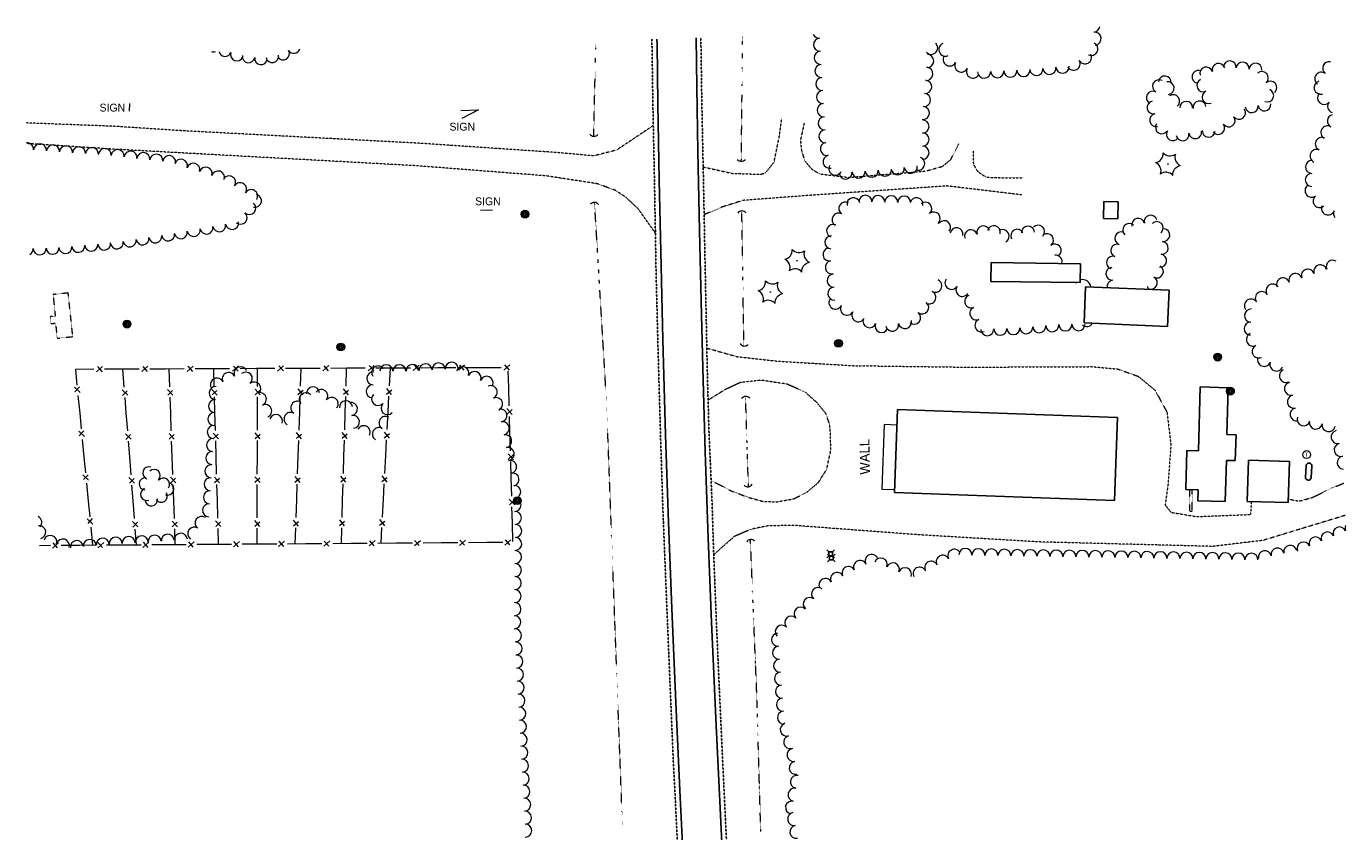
# Model space of a CAD drawing. Extents: x 386588 to 390135, y 96998 to 113606.
# Tile 92 of 92: x 387749 to 388557, y 113113 to 113606. Entities that reach past the tile are written whole.
import ezdxf
from ezdxf.enums import TextEntityAlignment as Align

# ---------------------------------------------------------------- set-up
doc = ezdxf.new("R2010")
doc.units = 0
doc.header["$MEASUREMENT"] = 0
for name, pattern in [('Wisdot3', [0.1875, 0.125, -0.0625]), ('Wisdot5', [0.1, 0.05, -0.05]), ('Wisdot6', [0.375, 0.125, -0.0625, 0.03125, -0.0625, 0.03125, -0.0625])]:
    doc.linetypes.add(name, pattern=pattern)
for name, color, linetype, lineweight in [('E_BLD', 241, 'Continuous', 25), ('E_DRN', 40, 'Continuous', 15), ('E_DWY', 2, 'Wisdot3', 15), ('E_LAND_Vegetation', 3, 'Continuous', 15), ('E_MISCPROP', 30, 'Continuous', 15), ('E_MISCPROP_Railing', 30, 'Continuous', 15), ('E_MISCPROP_Solid', 241, 'Continuous', 15), ('E_PATH_Sidewalk', 2, 'Wisdot5', 15), ('E_RDWY', 21, 'Continuous', 25), ('E_RDWY_Gravel', 21, 'Wisdot3', 25), ('E_SGN', 21, 'Continuous', 15), ('E_UTL_AG_Bold', 30, 'Continuous', 25), ('E_WAL', 40, 'Continuous', 25), ('E_WTR', 4, 'Wisdot6', 15)]:
    doc.layers.add(name, color=color, linetype=linetype, lineweight=lineweight)
doc.styles.add('Style-dot_font5', font='dot_font5.shx')

# ---------------------------------------------------------------- blocks, each defined once
blk = doc.blocks.new('CULV')
at = {"layer": 'E_DRN'}
blk.add_arc((0, 6.1), 6.15, 216.8699, 323.1301, dxfattribs=at)
blk = doc.blocks.new('PED')
at = {"layer": 'E_UTL_AG_Bold'}
for p, q in [((-2.5, 2.5), (-5.3, 5.3)), ((2.5, 2.5), (5.3, 5.3)), ((-2.5, -2.5), (-5.3, -5.3)), ((2.5, -2.5), (5.3, -5.3))]:
    blk.add_line(p, q, dxfattribs=at)
at = {"layer": 'E_UTL_AG_Bold', "flags": 128}
blk.add_lwpolyline([(-2.5, -2.5), (2.5, -2.5), (2.5, 2.5), (-2.5, 2.5)], close=True, dxfattribs=at)
blk = doc.blocks.new('CTRE')
at = {"layer": 'E_LAND_Vegetation'}
blk.add_circle((0, 0), 0.223, dxfattribs=at)
for centre, start, end in [((-12, 9), 280.2067, 5.9716), ((-13.8, -5.9), 340.2113, 65.9762), ((1.8, 14.9), 220.2113, 305.9762), ((13.8, 5.9), 160.2113, 245.9762), ((-1.8, -14.9), 40.2113, 125.9762)]:
    blk.add_arc(centre, 7.87, start, end, dxfattribs=at)
at = {"layer": 'E_LAND_Vegetation', "extrusion": (0, 0, -1)}
blk.add_arc((-12, -9), 7.87, 354.0728, 79.7489, dxfattribs=at)
blk = doc.blocks.new('POLE')
at = {"layer": 'E_MISCPROP'}
for radius in [4.46, 3.35, 2.23, 1.12]:
    blk.add_circle((0, 0), radius, dxfattribs=at)
blk = doc.blocks.new('SIGN')
at = {"layer": 'E_SGN', "lineweight": 13, "style": 'Style-dot_font5'}
blk.add_text('SIGN', height=12, dxfattribs=at).set_placement((0, 0), align=Align.MIDDLE_CENTER)
blk = doc.blocks.new('TANK')
at = {"layer": 'E_MISCPROP_Solid'}
blk.add_circle((0, 0), 10.9, dxfattribs=at)
at = {"layer": 'E_MISCPROP_Solid', "style": 'Style-dot_font5', "width": 1.111111}
blk.add_text('T', height=10.8, dxfattribs=at).set_placement((0, 0), align=Align.MIDDLE_CENTER)

msp = doc.modelspace()

# ---------------------------------------------------------------- linework, layer by layer
at = {"layer": 'E_BLD'}
for p, q in [((388408.79, 113488.04), (388409, 113498.44)), ((388409, 113498.44), (388417.81, 113498.26)), ((388417.81, 113498.26), (388417.6, 113487.87)), ((388417.6, 113487.87), (388408.79, 113488.04)), ((388340.08, 113461.07), (388339.93, 113449.53)), ((388394.74, 113460.36), (388340.08, 113461.07)), ((388394.59, 113448.81), (388394.74, 113460.36)), ((388339.93, 113449.53), (388394.59, 113448.81)), ((388397, 113424.09), (388397.93, 113446.28)), ((388397.93, 113446.28), (388449.02, 113444.12)), ((388449.02, 113444.12), (388448.08, 113421.93)), ((388448.08, 113421.93), (388397, 113424.09)), ((388468.15, 113384.88), (388467.02, 113345.67)), ((388485.27, 113384.39), (388468.15, 113384.88)), ((388484.45, 113355.74), (388485.27, 113384.39)), ((388280.75, 113320.31), (388282.61, 113371.14)), ((388282.61, 113371.14), (388417.46, 113366.19)), ((388417.46, 113366.19), (388415.6, 113315.36)), ((388490.07, 113355.58), (388484.45, 113355.74)), ((388489.61, 113339.76), (388490.07, 113355.58)), ((388460.01, 113345.87), (388459.33, 113322.07)), ((388467.02, 113345.67), (388460.01, 113345.87)), ((388483.51, 113314.74), (388484.23, 113339.91)), ((388484.23, 113339.91), (388489.61, 113339.76)), ((388497.76, 113339.97), (388496.99, 113314.84)), ((388522.82, 113339.21), (388497.76, 113339.97)), ((388522.05, 113314.07), (388522.82, 113339.21)), ((388532.57, 113329.54), (388533.02, 113336.62)), ((388536.07, 113329.41), (388536.52, 113336.42)), ((388415.6, 113315.36), (388280.75, 113320.31)), ((388459.33, 113322.07), (388466.95, 113321.85)), ((388466.95, 113321.85), (388466.76, 113315.22)), ((388466.76, 113315.22), (388483.51, 113314.74)), ((388496.99, 113314.84), (388522.05, 113314.07))]:
    msp.add_line(p, q, dxfattribs=at)
for centre, start, end in [((388534.77, 113336.51), 357.11707, 179.5775), ((388534.32, 113329.54), 179.93616, 355.95349)]:
    msp.add_arc(centre, 1.75, start, end, dxfattribs=at)
at = {"layer": 'E_DWY', "flags": 128}
for points in [[(388163.61, 113519.59), (388181.39, 113515.67), (388198.52, 113515.07), (388201.69, 113515.93), (388207.05, 113522.59), (388210.29, 113538.33), (388211.72, 113549.3)], [(388133.06, 113544.93), (388110.57, 113529.92), (388096.58, 113526.39), (388073.92, 113528.42), (387989.97, 113534.09), (387844.85, 113541.73), (387802.94, 113544.46), (387748.97, 113546.55)], [(388225.55, 113546.38), (388223.19, 113536.14), (388223.8, 113529.85), (388225.76, 113523.42), (388230.19, 113518.25), (388234.92, 113515.33), (388252.48, 113513.2), (388299.75, 113517.02), (388310.34, 113520.01), (388315.4, 113524.21), (388320.14, 113533.72)], [(388134.34, 113479.11), (388123.87, 113493.89), (388116.09, 113501.18), (388109.85, 113505.23), (388098.72, 113509.31), (388067.33, 113514.14), (387988.02, 113520.31), (387903.48, 113524.95), (387801.67, 113530.5), (387749.09, 113533.92)], [(388328.95, 113529.49), (388329.14, 113521.18), (388331.85, 113516.79), (388336.72, 113513.43), (388342.85, 113513.04), (388359.84, 113512.98)], [(388358.83, 113502.48), (388313.08, 113507.97), (388228.85, 113502.19), (388188.08, 113499.1), (388175.34, 113495.09), (388164.19, 113490.34)], [(388165.85, 113408.69), (388184.25, 113403.47), (388209.07, 113400.68), (388255.65, 113397.91), (388324.86, 113396.99), (388401.66, 113397.31), (388417.62, 113395.86), (388430.11, 113391.42), (388440.41, 113382.96), (388447.8, 113369.32), (388450.16, 113349.26), (388448.42, 113325.4), (388446.67, 113312.52), (388450.27, 113308.08), (388465.86, 113305.5), (388499.09, 113306.78), (388499.66, 113314.76)], [(388168.46, 113327.68), (388181.04, 113321.12), (388191.49, 113317.22), (388200.42, 113314.77), (388208.65, 113314.51), (388218.97, 113316.37), (388226.83, 113320.19), (388234.22, 113326.42), (388239.27, 113334.39), (388241.77, 113346.09), (388241.66, 113354.97), (388241.12, 113361.82), (388238.69, 113368.77), (388233.17, 113375.42), (388226.12, 113381.75), (388214.94, 113386.61), (388199.25, 113388.97), (388186.46, 113387.62), (388176.64, 113383.01), (388166.62, 113376.78)], [(388522.12, 113316.41), (388525.98, 113315.34), (388529.43, 113315.11), (388537.17, 113317.36), (388548.59, 113322.96), (388556.11, 113325.94)], [(388556.94, 113306.23), (388506.62, 113290.93), (388475.77, 113287.24), (388369.47, 113289.97), (388293.59, 113294.47), (388220.31, 113300.02), (388203.45, 113299.87), (388193.03, 113297.78), (388182.76, 113293.36), (388177.39, 113288.7), (388170.07, 113282.15)]]:
    msp.add_lwpolyline(points, dxfattribs=at)
at = {"layer": 'E_LAND_Vegetation'}
for centre, radius, start, end in [((388402.7, 113606.19), 4.02, 275.24476, 352.38078), ((388234.69, 113602.47), 4.02, 206.70479, 273.38933), ((388235.16, 113594.45), 4.02, 93.40465, 273.38933), ((388403.43, 113598.19), 4.02, 275.24476, 95.22944), ((387863.53, 113593.89), 3.85, 253.93929, 289.3182), ((387870.72, 113591.13), 3.85, 192.32103, 339.06178), ((387877.91, 113588.38), 3.85, 159.0771, 339.06178), ((387906.3, 113588.97), 3.85, 211.73888, 31.72356), ((387912.85, 113593.02), 3.85, 211.73888, 340.2689), ((388235.64, 113586.43), 4.02, 93.40465, 273.38933), ((388303.3, 113592.56), 4.02, 223.41953, 43.40421), ((388312.03, 113591.43), 4.02, 113.65264, 293.63732), ((388401.44, 113591.85), 4.02, 243.8179, 63.80258), ((387885.1, 113587.24), 3.85, 171.11978, 351.10446), ((387892.7, 113586.05), 3.85, 171.11978, 351.10446), ((387899.58, 113587.37), 3.85, 190.90959, 10.89427), ((388236.12, 113578.41), 4.02, 93.40465, 273.38933), ((388300.83, 113584.53), 4.02, 268.06718, 88.05186), ((388314.65, 113585.43), 4.02, 152.59696, 332.58164), ((388321.78, 113581.73), 4.02, 152.59696, 332.58164), ((388383.77, 113580.97), 4.02, 184.90279, 4.88746), ((388390.5, 113582.83), 4.02, 208.94767, 28.93235), ((388397.53, 113586.72), 4.02, 208.94767, 28.93235), ((388479.39, 113579.1), 3.94, 16.55469, 196.53937), ((388486.25, 113580.55), 3.94, 355.03114, 175.01581), ((388494.11, 113579.87), 3.94, 355.03114, 175.01581), ((388501.96, 113579.18), 3.94, 355.03114, 175.01581), ((388547.17, 113580.06), 4.03, 78.3001, 233.36563), ((388236.59, 113570.39), 4.02, 93.40465, 273.38933), ((388300.33, 113576.63), 4.02, 264.90698, 84.89166), ((388328.92, 113578.03), 4.02, 152.59696, 332.58164), ((388335.75, 113577.94), 4.02, 182.33111, 2.31579), ((388343.78, 113578.27), 4.02, 182.33111, 2.31579), ((388351.81, 113578.6), 4.02, 182.33111, 2.31579), ((388359.84, 113578.92), 4.02, 182.33111, 2.31579), ((388367.75, 113579.59), 4.02, 184.90279, 4.88746), ((388375.76, 113580.28), 4.02, 184.90279, 4.88746), ((388442.84, 113569), 3.94, 61.36551, 241.35019), ((388446.43, 113571.33), 3.94, 353.78294, 173.76762), ((388467, 113574.8), 3.94, 79.02304, 259.00772), ((388469.99, 113569.51), 3.94, 113.99041, 293.97509), ((388471.83, 113576.86), 3.94, 16.55469, 196.53937), ((388505.91, 113574.12), 3.94, 311.63303, 131.61771), ((388542.36, 113573.59), 4.03, 53.38096, 233.36563), ((388237.07, 113562.36), 4.02, 93.40465, 273.38933), ((388299.62, 113568.63), 4.02, 264.90698, 84.89166), ((388439.06, 113562.08), 3.94, 61.36551, 241.35019), ((388448.23, 113567.87), 3.94, 278.07829, 98.06297), ((388473.19, 113562.31), 3.94, 113.99041, 293.97509), ((388509.19, 113563.31), 3.94, 247.81778, 67.80246), ((388511.15, 113568.22), 3.94, 311.63303, 131.61771), ((388541.91, 113568.16), 4.03, 104.87408, 284.85876), ((388237.54, 113554.34), 4.02, 93.40465, 273.38933), ((388298.19, 113552.62), 4.02, 264.90698, 84.89166), ((388298.9, 113560.62), 4.02, 264.90698, 84.89166), ((388439.54, 113555.96), 3.94, 101.68985, 281.67452), ((388451.63, 113559.93), 3.94, 305.56446, 125.54914), ((388459.53, 113555.82), 3.94, 359.90336, 179.88804), ((388467.73, 113556.06), 3.94, 9.46998, 189.45466), ((388499.64, 113556.81), 3.94, 187.21303, 7.19771), ((388507.46, 113557.8), 3.94, 187.21303, 7.19771), ((388544.03, 113561.91), 4.03, 140.02807, 320.01275), ((388550.2, 113556.74), 4.03, 140.02807, 250.74071), ((388238.02, 113546.32), 4.02, 93.40465, 273.38933), ((388441.14, 113548.24), 3.94, 101.68985, 281.67452), ((388485.57, 113548.07), 3.94, 215.87996, 35.86464), ((388491.96, 113552.69), 3.94, 215.87996, 35.86464), ((388550.1, 113547.7), 4.03, 107.16193, 240.06668), ((388238.5, 113538.3), 4.02, 93.40465, 273.38933), ((388297.95, 113544.4), 4.02, 270.09369, 90.07837), ((388444.68, 113543.84), 3.94, 147.72165, 327.70633), ((388451.35, 113539.62), 3.94, 147.72165, 327.70633), ((388465.11, 113540.85), 3.94, 189.60525, 9.58993), ((388473.35, 113541.71), 3.94, 177.44512, 357.4298), ((388479.18, 113543.45), 3.94, 215.87996, 35.86464), ((388546.08, 113540.72), 4.03, 60.082, 240.06668), ((387749.43, 113530.32), 3.98, 355.86474, 95.04537), ((387757.36, 113529.75), 3.98, 355.86474, 175.84942), ((387765.29, 113529.17), 3.98, 355.86474, 175.84942), ((387773.23, 113528.6), 3.98, 355.86474, 175.84942), ((388239.36, 113530.66), 4.02, 102.30534, 282.29002), ((388297.96, 113536.37), 4.02, 270.09369, 90.07837), ((388297.98, 113528.33), 4.02, 270.09369, 90.07837), ((388457.34, 113539.54), 3.94, 189.60525, 9.58993), ((388542.66, 113533.7), 4.03, 66.43983, 246.42451), ((387781.16, 113528.02), 3.98, 355.86474, 175.84942), ((387789.09, 113527.45), 3.98, 355.86474, 175.84942), ((387797.02, 113526.87), 3.98, 355.86474, 175.84942), ((387804.86, 113526.23), 3.98, 353.42102, 173.40569), ((387812.76, 113525.32), 3.98, 353.42102, 173.40569), ((387820.66, 113524.41), 3.98, 353.42102, 173.40569), ((387828.57, 113523.5), 3.98, 353.42102, 173.40569), ((387836.47, 113522.59), 3.98, 353.42102, 173.40569), ((387843.68, 113520.35), 3.98, 342.42077, 162.40545), ((388241.08, 113522.81), 4.02, 102.30534, 282.29002), ((388295.33, 113521.62), 4.02, 248.09582, 68.0805), ((388539.44, 113526.31), 4.03, 66.43983, 246.42451), ((387851.26, 113517.95), 3.98, 342.42077, 162.40545), ((387858.84, 113515.54), 3.98, 342.42077, 162.40545), ((387866.42, 113513.14), 3.98, 342.42077, 162.40545), ((388244.62, 113518.61), 4.02, 152.59972, 332.5844), ((388250.86, 113516.22), 4.02, 184.02911, 4.01378), ((388258.88, 113516.79), 4.02, 184.02911, 4.01378), ((388266.9, 113517.35), 4.02, 184.02911, 4.01378), ((388274.91, 113517.91), 4.02, 184.02911, 4.01378), ((388282.8, 113518.79), 4.02, 186.67078, 6.65545), ((388290.78, 113519.73), 4.02, 186.67078, 6.65545), ((388536.65, 113519.67), 4.03, 88.79792, 268.7826), ((387873.16, 113510.12), 3.98, 328.24969, 148.23437), ((387879.92, 113505.94), 3.98, 328.24969, 148.23437), ((388536.35, 113505.07), 4.03, 128.0205, 308.00517), ((388536.48, 113511.62), 4.03, 88.79792, 268.7826), ((387886.68, 113501.75), 3.98, 328.24969, 148.23437), ((387889.08, 113498.89), 3.98, 256.59375, 76.57843), ((388255.65, 113496.82), 3.97, 11.68962, 191.6743), ((388262.97, 113498.32), 3.97, 358.87541, 178.86009), ((388270.9, 113498.16), 3.97, 358.87541, 178.86009), ((388278.83, 113498), 3.97, 358.79655, 178.78123), ((388286.76, 113497.83), 3.97, 358.79655, 178.78123), ((388294.24, 113496.82), 3.97, 348.87876, 168.86344), ((388541.31, 113498.72), 4.03, 128.0205, 308.00517), ((387885.48, 113494.42), 3.98, 228.55852, 48.54319), ((388250.65, 113494.19), 3.97, 58.99684, 238.98152), ((388299.73, 113494.03), 3.97, 310.86604, 130.85072), ((388304.92, 113488.03), 3.97, 310.86604, 130.85072), ((388546.4, 113494.28), 4.03, 156.99322, 336.9779), ((388553.81, 113491.13), 4.03, 156.99322, 219.38381), ((387867.11, 113483.86), 3.98, 190.32665, 10.31133), ((387874.94, 113485.29), 3.98, 190.32665, 10.31133), ((387880.21, 113488.46), 3.98, 228.55852, 48.54319), ((388243.22, 113480.45), 3.97, 65.16682, 245.1515), ((388246.56, 113487.39), 3.97, 58.99684, 238.98152), ((388311.27, 113482.71), 3.97, 320.62936, 140.61403), ((388368.82, 113480), 3.97, 317.34048, 137.32516), ((388424.6, 113480.99), 3.93, 46.968, 226.95267), ((388430.12, 113484.21), 3.93, 14.29779, 194.28246), ((388437.74, 113486.15), 3.93, 14.29779, 194.28246), ((388441.47, 113482.18), 3.93, 313.24421, 133.22889), ((387820.13, 113475.83), 3.98, 188.85024, 8.83492), ((387827.99, 113477.05), 3.98, 188.85024, 8.83492), ((387835.85, 113478.27), 3.98, 188.85024, 8.83492), ((387843.64, 113479.59), 3.98, 190.32665, 10.31133), ((387851.46, 113481.01), 3.98, 190.32665, 10.31133), ((387859.29, 113482.44), 3.98, 190.32665, 10.31133), ((388242.05, 113473.51), 3.97, 86.77222, 266.7569), ((388318.87, 113478.39), 3.97, 349.5274, 169.51207), ((388327.64, 113477.19), 3.97, 16.85677, 196.84145), ((388335.24, 113479.49), 3.97, 16.85677, 196.84145), ((388341.71, 113479.69), 3.97, 344.70334, 164.68802), ((388347.07, 113477.32), 3.97, 298.76419, 118.74887), ((388356.04, 113477.47), 3.97, 28.42816, 208.41284), ((388362.6, 113479.43), 3.97, 3.55722, 183.5419), ((388374.24, 113474.75), 3.97, 306.86892, 126.85359), ((388419.82, 113475.87), 3.93, 70.63045, 250.61513), ((388445.51, 113477.84), 3.93, 263.20084, 83.18552), ((387749.12, 113469.43), 3.98, 298.57697, 2.5652), ((387757.07, 113469.78), 3.98, 182.58053, 2.5652), ((387765.01, 113470.14), 3.98, 182.58053, 2.5652), ((387772.86, 113470.57), 3.98, 185.07764, 5.06232), ((387780.78, 113471.28), 3.98, 185.07764, 5.06232), ((387788.71, 113471.98), 3.98, 185.07764, 5.06232), ((387796.63, 113472.68), 3.98, 185.07764, 5.06232), ((387804.41, 113473.38), 3.98, 188.85024, 8.83492), ((387812.27, 113474.61), 3.98, 188.85024, 8.83492), ((388240.97, 113466.01), 4, 100.31372, 280.29839), ((388378.99, 113468.41), 3.97, 306.86892, 126.85359), ((388417.21, 113468.45), 3.93, 70.63045, 250.61513), ((388444.58, 113470.02), 3.93, 263.20084, 83.18552), ((388242.41, 113458.14), 4, 100.31372, 280.29839), ((388379.6, 113461.55), 3.97, 344.71225, 96.78811), ((388414.6, 113461.03), 3.93, 70.63045, 250.61513), ((388443.65, 113462.21), 3.93, 263.20084, 83.18552), ((388541.71, 113455.63), 4.03, 19.39364, 199.37831), ((388549.34, 113458.49), 4.03, 58.21254, 201.97217), ((388243.51, 113449.99), 4, 93.55766, 273.54234), ((388414.31, 113454.19), 3.93, 95.04618, 275.03086), ((388437.89, 113448.64), 3.93, 241.55469, 61.53937), ((388441.64, 113455.55), 3.93, 241.55469, 61.53937), ((388518.91, 113447.61), 4.03, 19.39364, 199.37831), ((388526.51, 113450.28), 4.03, 19.39364, 199.37831), ((388534.11, 113452.95), 4.03, 19.39364, 199.37831), ((388244.01, 113442.01), 4, 93.55766, 273.54234), ((388305.82, 113446.83), 4, 242.77474, 62.75942), ((388315.74, 113448.65), 4, 147.08612, 327.0708), ((388322.45, 113444.3), 4, 147.08612, 327.0708), ((388396.04, 113445.47), 5.14, 139.02846, 146.42745), ((388396.04, 113445.47), 5.14, 7.52577, 106.06167), ((388415, 113446.35), 3.93, 95.04618, 189.20243), ((388432.66, 113443.91), 3.93, 10.83214, 40.17528), ((388512.51, 113443.81), 4.03, 34.61924, 214.60392), ((388244.65, 113436.55), 4, 151.9551, 331.93978), ((388297.81, 113433.56), 4, 231.28537, 51.27005), ((388302.16, 113439.72), 4, 242.77474, 62.75942), ((388327.87, 113437.27), 4, 112.97234, 292.95702), ((388499.25, 113434.65), 4.03, 34.61924, 214.60392), ((388505.88, 113439.23), 4.03, 34.61924, 214.60392), ((388251.7, 113432.79), 4, 151.9551, 331.93978), ((388258.71, 113428.82), 4, 150.3815, 330.36618), ((388292.81, 113427.32), 4, 231.28537, 51.27005), ((388330.99, 113429.91), 4, 112.97234, 292.95702), ((388499.28, 113428.62), 4.03, 88.30566, 268.29034), ((388265.51, 113425.18), 4, 158.00098, 337.98566), ((388272.92, 113422.18), 4, 158.00098, 337.98566), ((388279.43, 113422.97), 4, 192.15599, 12.14066), ((388287.25, 113424.66), 4, 192.15599, 12.14066), ((388334.11, 113422.54), 4, 112.97234, 292.95702), ((388337.62, 113420.26), 4, 182.39031, 2.37499), ((388345.61, 113420.59), 4, 182.39031, 2.37499), ((388353.6, 113420.92), 4, 182.39031, 2.37499), ((388361.51, 113421.48), 4, 184.46211, 4.44678), ((388369.48, 113422.1), 4, 184.46211, 4.44678), ((388377.45, 113422.72), 4, 184.46211, 4.44678), ((388385.56, 113423.21), 4, 180.79077, 0.77545), ((388393.56, 113423.32), 4, 180.79077, 0.77545), ((388398.65, 113425.87), 4, 227.48154, 330.05261), ((388499.04, 113420.57), 4.03, 88.30566, 268.29034), ((388500.45, 113413.89), 4.03, 115.74999, 295.73467), ((388503.95, 113406.64), 4.03, 115.74999, 295.73467), ((387880.18, 113393.15), 3.99, 25.24176, 205.22644), ((387964.51, 113393.77), 3.99, 33.84716, 213.83184), ((387969.53, 113394.47), 3.99, 359.9479, 179.93258), ((387977.51, 113394.46), 3.99, 359.9479, 179.93258), ((387985.61, 113394.7), 3.99, 3.11578, 183.10046), ((387993.58, 113395.14), 3.99, 3.11578, 183.10046), ((388001.56, 113395.57), 3.99, 3.11578, 183.10046), ((388009.53, 113396), 3.99, 3.11578, 183.10046), ((388016.1, 113393.27), 3.99, 338.60537, 158.59005), ((388507.26, 113401.49), 4.03, 159.28771, 339.27239), ((388514.79, 113398.64), 4.03, 159.28771, 339.27239), ((388520.67, 113391.67), 4.03, 116.00349, 295.98817), ((387865.73, 113386.34), 3.99, 25.24176, 205.22644), ((387872.95, 113389.74), 3.99, 25.24176, 205.22644), ((387883.41, 113389.99), 3.99, 310.59128, 130.57596), ((387888.6, 113383.93), 3.99, 310.59128, 130.57596), ((387961.59, 113390.13), 3.99, 86.62389, 266.60857), ((388023.54, 113390.35), 3.99, 338.60537, 158.59005), ((388030.97, 113387.44), 3.99, 338.60537, 158.59005), ((388523.78, 113383.75), 4.03, 102.4418, 282.42648), ((387864.98, 113381.19), 3.99, 87.1746, 267.15928), ((387892, 113377.43), 3.99, 294.19701, 114.18169), ((387920.08, 113377.37), 3.99, 42.21888, 222.20356), ((387924.61, 113380.9), 3.99, 3.99549, 183.98017), ((387929.65, 113379.38), 3.99, 323.03379, 143.01847), ((387961.12, 113382.16), 3.99, 86.62389, 266.60857), ((387964.5, 113377.54), 3.99, 135.72616, 315.71083), ((388033.49, 113381.68), 3.99, 293.90267, 113.88734), ((388525.51, 113375.88), 4.03, 102.4418, 282.42648), ((387864.58, 113373.21), 3.99, 87.1746, 267.15928), ((387895.27, 113370.14), 3.99, 294.19701, 114.18169), ((387914.92, 113372.17), 3.99, 58.99846, 238.98314), ((387936.03, 113374.57), 3.99, 323.03379, 143.01847), ((387944.72, 113372.44), 3.99, 3.56374, 183.54842), ((387947.85, 113371.44), 3.99, 278.40391, 98.38859), ((387970.22, 113371.96), 3.99, 135.72616, 315.71083), ((388036.73, 113374.38), 3.99, 293.90267, 113.88734), ((388039.36, 113367.39), 3.99, 280.81861, 100.80329), ((388527.24, 113368.02), 4.03, 102.4418, 282.42648), ((387864.19, 113365.23), 3.99, 87.1746, 267.15928), ((387901.86, 113364.02), 3.99, 341.2546, 161.23928), ((387910.8, 113365.33), 3.99, 58.99846, 238.98314), ((387949.01, 113363.54), 3.99, 278.40391, 98.38859), ((387969.01, 113362.87), 3.99, 59.17938, 239.16406), ((388040.86, 113359.55), 3.99, 280.81861, 100.80329), ((388531.47, 113365.14), 4.03, 161.03846, 341.02314), ((388538.93, 113363.08), 4.03, 169.08736, 349.07204), ((387863.8, 113357.26), 3.99, 87.1746, 267.15928), ((387955.62, 113357.17), 3.99, 331.55469, 151.53937), ((387964.92, 113356.01), 3.99, 59.17938, 239.16406), ((388042.36, 113351.7), 3.99, 280.81861, 100.80329), ((388546.84, 113361.55), 4.03, 169.08736, 349.07204), ((388552.35, 113354.2), 4.03, 103.66553, 283.65021), ((387863.33, 113349.26), 3.99, 86.50221, 266.48689), ((388043.85, 113343.85), 3.99, 280.81861, 100.80329), ((388554.25, 113346.37), 4.03, 103.66553, 283.65021), ((387862.84, 113341.29), 3.99, 86.50221, 266.48689), ((388045.35, 113336.01), 3.99, 280.81861, 100.80329), ((388556.15, 113338.54), 4.03, 103.66553, 264.18884), ((387824.01, 113332.22), 3.75, 71.44962, 251.4343), ((387827.24, 113330.57), 3.75, 314.90884, 134.89352), ((387862.35, 113333.31), 3.99, 86.50221, 266.48689), ((388046.85, 113328.16), 3.99, 280.81861, 100.80329), ((387821.84, 113325.52), 3.75, 84.58199, 264.56666), ((387822.69, 113319.16), 3.75, 110.66716, 290.65183), ((387832.96, 113325.3), 3.75, 323.52735, 143.51203), ((387835.59, 113322.39), 3.75, 247.98777, 67.97245), ((387861.86, 113325.34), 3.99, 86.50221, 266.48689), ((388047.87, 113320.61), 3.99, 271.37464, 91.35932), ((387825.49, 113315.75), 3.75, 188.3245, 8.30918), ((387831.6, 113317.93), 3.75, 213.10289, 33.08757), ((387861.37, 113317.37), 3.99, 86.50221, 266.48689), ((388048.07, 113312.63), 3.99, 271.37464, 91.35932), ((387860.88, 113309.4), 3.99, 86.50221, 266.48689), ((388048.26, 113304.64), 3.99, 271.37464, 91.35932), ((387754.41, 113301.99), 3.99, 315.48241, 62.45857), ((387756.86, 113295.95), 3.99, 282.53428, 95.30664), ((387851.82, 113295.06), 3.99, 55.44176, 235.42644), ((387856.35, 113301.64), 3.99, 55.44176, 235.42644), ((388048.45, 113296.66), 3.99, 271.37464, 91.35932), ((388553.47, 113295.21), 3.98, 22.79605, 202.78073), ((388560.81, 113298.29), 3.98, 154.88188, 202.78073), ((387763.65, 113289.98), 3.99, 343.95593, 163.94061), ((387771.33, 113287.77), 3.99, 343.95593, 163.94061), ((387779.9, 113286.82), 3.99, 5.15031, 185.13499), ((387787.85, 113287.54), 3.99, 5.15031, 185.13499), ((387795.81, 113288.26), 3.99, 5.15031, 185.13499), ((387803.7, 113288.84), 3.99, 3.14374, 183.12842), ((387811.67, 113289.27), 3.99, 3.14374, 183.12842), ((387819.65, 113289.71), 3.99, 3.14374, 183.12842), ((387827.63, 113290.15), 3.99, 3.14374, 183.12842), ((387835.63, 113290.69), 3.99, 4.26952, 184.2542), ((387843.6, 113291.28), 3.99, 4.26952, 184.2542), ((388048.44, 113288.75), 3.99, 269.3745, 89.35918), ((388531.43, 113285.95), 3.98, 22.79605, 202.78073), ((388538.78, 113289.04), 3.98, 22.79605, 202.78073), ((388546.12, 113292.12), 3.98, 22.79605, 202.78073), ((388048.35, 113280.76), 3.99, 269.3745, 89.35918), ((388266.82, 113278.29), 3.98, 27.40656, 207.39124), ((388310.39, 113277.85), 3.98, 27.2605, 207.24518), ((388317.47, 113281.5), 3.98, 27.2605, 207.24518), ((388324.21, 113282.05), 3.98, 358.67198, 178.65665), ((388332.17, 113281.86), 3.98, 358.67198, 178.65665), ((388340.14, 113281.68), 3.98, 358.67198, 178.65665), ((388348.1, 113281.49), 3.98, 358.67198, 178.65665), ((388356.09, 113281.34), 3.98, 359.20897, 179.19364), ((388364.06, 113281.23), 3.98, 359.20897, 179.19364), ((388372.02, 113281.12), 3.98, 359.20897, 179.19364), ((388379.99, 113281.01), 3.98, 359.20897, 179.19364), ((388387.96, 113280.9), 3.98, 359.20897, 179.19364), ((388395.92, 113280.79), 3.98, 359.20897, 179.19364), ((388403.89, 113280.68), 3.98, 359.20897, 179.19364), ((388411.85, 113280.57), 3.98, 359.20897, 179.19364), ((388419.81, 113280.43), 3.98, 358.96633, 178.95101), ((388427.78, 113280.28), 3.98, 358.96633, 178.95101), ((388435.74, 113280.14), 3.98, 358.96633, 178.95101), ((388443.71, 113279.99), 3.98, 358.96633, 178.95101), ((388451.68, 113279.85), 3.98, 358.96633, 178.95101), ((388459.64, 113279.7), 3.98, 358.96633, 178.95101), ((388467.61, 113279.57), 3.98, 359.08211, 179.06679), ((388475.58, 113279.44), 3.98, 359.08211, 179.06679), ((388483.54, 113279.31), 3.98, 359.08211, 179.06679), ((388491.51, 113279.18), 3.98, 359.08211, 179.06679), ((388499.48, 113279.05), 3.98, 359.08211, 179.06679), ((388507.75, 113280.63), 3.98, 12.04857, 192.03325), ((388515.54, 113282.29), 3.98, 12.04857, 192.03325), ((388523.34, 113283.95), 3.98, 12.04857, 192.03325), ((388048.27, 113272.77), 3.99, 269.3745, 89.35918), ((388252.67, 113270.96), 3.98, 27.40656, 207.39124), ((388259.75, 113274.63), 3.98, 27.40656, 207.39124), ((388272.45, 113276.14), 3.98, 338.25913, 158.24381), ((388279.85, 113273.18), 3.98, 338.25913, 158.24381), ((388287.25, 113270.23), 3.98, 338.25913, 158.24381), ((388296.22, 113270.55), 3.98, 27.2605, 207.24518), ((388303.3, 113274.2), 3.98, 27.2605, 207.24518), ((388048.18, 113264.79), 3.99, 269.3745, 89.35918), ((388238.53, 113263.63), 3.98, 27.40656, 207.39124), ((388245.6, 113267.29), 3.98, 27.40656, 207.39124), ((388048.09, 113256.8), 3.99, 269.3745, 89.35918), ((388233.99, 113258.16), 3.98, 50.53406, 230.51874), ((388048, 113248.81), 3.99, 269.3745, 89.35918), ((388223.26, 113246.09), 3.98, 44.00036, 223.98503), ((388228.92, 113252.01), 3.98, 50.53406, 230.51874), ((388047.91, 113240.83), 3.99, 269.3745, 89.35918), ((388217.53, 113240.56), 3.98, 44.00036, 223.98503), ((388048.28, 113232.71), 3.99, 273.14248, 93.12716), ((388209.46, 113230.09), 3.98, 94.28189, 274.26657), ((388211.79, 113235.02), 3.98, 44.00036, 223.98503), ((388048.71, 113224.74), 3.99, 273.14248, 93.12716), ((388210.06, 113222.14), 3.98, 94.28189, 274.26657), ((388049.15, 113216.76), 3.99, 273.14248, 93.12716), ((388210.65, 113214.2), 3.98, 94.28189, 274.26657), ((388049.59, 113208.79), 3.99, 273.14248, 93.12716), ((388211.24, 113206.25), 3.98, 94.28189, 274.26657), ((388050.02, 113200.81), 3.99, 273.14248, 93.12716), ((388211.84, 113198.31), 3.98, 94.28189, 274.26657), ((388050.46, 113192.84), 3.99, 273.14248, 93.12716), ((388212.43, 113190.36), 3.98, 94.28189, 274.26657), ((388050.9, 113184.86), 3.99, 273.14248, 93.12716), ((388213.03, 113182.42), 3.98, 94.28189, 274.26657), ((388051.33, 113176.89), 3.99, 273.14248, 93.12716), ((388214.79, 113175.08), 3.98, 105.32938, 285.31406), ((388051.77, 113168.91), 3.99, 273.14248, 93.12716), ((388216.89, 113167.4), 3.98, 105.32938, 285.31406), ((388052.21, 113160.93), 3.99, 273.14248, 93.12716), ((388218.97, 113159.49), 3.98, 99.43454, 279.41922), ((388052.64, 113152.96), 3.99, 273.14248, 93.12716), ((388220.28, 113151.63), 3.98, 99.43454, 279.41922), ((388053.08, 113144.98), 3.99, 273.14248, 93.12716), ((388221.04, 113143.04), 3.98, 79.18011, 259.16478), ((388053.52, 113137.01), 3.99, 273.14248, 93.12716), ((388219.55, 113135.21), 3.98, 79.18011, 259.16478), ((388053.95, 113129.03), 3.99, 273.14248, 93.12716), ((388218.05, 113127.39), 3.98, 79.18011, 259.16478), ((388054.39, 113121.06), 3.99, 273.14248, 93.12716), ((388219.3, 113120.3), 3.98, 100.04355, 280.02822), ((388054.6, 113113.17), 3.99, 270.504, 90.48868), ((388220.69, 113112.45), 3.98, 100.04355, 280.02822)]:
    msp.add_arc(centre, radius, start, end, dxfattribs=at)
at = {"layer": 'E_MISCPROP_Railing'}
for p, q in [((387795.69, 113397.45), (387792.01, 113394.21)), ((387795.53, 113394.22), (387792.74, 113397.37)), ((387823.41, 113397.55), (387819.72, 113394.32)), ((387823.25, 113394.33), (387820.46, 113397.48)), ((387851.12, 113397.66), (387847.44, 113394.43)), ((387850.97, 113394.44), (387848.17, 113397.58)), ((387878.84, 113397.77), (387875.15, 113394.53)), ((387878.68, 113394.55), (387875.89, 113397.69)), ((387906.55, 113397.88), (387902.87, 113394.64)), ((387906.4, 113394.65), (387903.6, 113397.8)), ((387934.27, 113397.98), (387930.59, 113394.75)), ((387934.11, 113394.76), (387931.32, 113397.9)), ((387961.99, 113398.09), (387958.3, 113394.85)), ((387961.83, 113394.87), (387959.04, 113398.01)), ((387989.7, 113398.2), (387986.02, 113394.96)), ((387989.55, 113394.98), (387986.75, 113398.12)), ((388017.42, 113398.31), (388013.73, 113395.07)), ((388017.26, 113395.08), (388014.47, 113398.23)), ((388045.14, 113398.41), (388041.45, 113395.18)), ((388044.98, 113395.19), (388042.19, 113398.34)), ((387778.4, 113384.76), (387781.88, 113381.48)), ((387781.54, 113384.9), (387778.75, 113381.9)), ((387811.04, 113379.75), (387807.64, 113383.09)), ((387807.91, 113379.67), (387810.75, 113382.6)), ((387838.67, 113379.79), (387835.42, 113383.27)), ((387835.54, 113379.85), (387838.51, 113382.65)), ((387865.87, 113379.9), (387862.65, 113383.39)), ((387862.74, 113379.97), (387865.72, 113382.75)), ((387889.13, 113380.13), (387892.19, 113382.81)), ((387892.25, 113379.96), (387889.14, 113383.55)), ((387915.34, 113380.29), (387918.49, 113382.88)), ((387918.46, 113380.02), (387915.46, 113383.7)), ((387943.2, 113380.4), (387946.33, 113383)), ((387946.31, 113380.15), (387943.3, 113383.81)), ((387969.66, 113380.55), (387972.85, 113383.07)), ((387972.76, 113380.22), (387969.84, 113383.96)), ((388046.68, 113368.06), (388043.36, 113371.67)), ((388043.45, 113368.14), (388046.53, 113371.01)), ((387781.01, 113357.87), (387784.48, 113354.59)), ((387784.15, 113358.01), (387781.35, 113355.01)), ((387813.13, 113352.87), (387809.73, 113356.22)), ((387809.99, 113352.79), (387812.84, 113355.73)), ((387839.61, 113352.93), (387836.36, 113356.41)), ((387836.48, 113352.99), (387839.44, 113355.79)), ((387866.61, 113353.06), (387863.39, 113356.55)), ((387863.49, 113353.13), (387866.47, 113355.91)), ((387889.07, 113353.3), (387892.13, 113355.99)), ((387892.19, 113353.13), (387889.08, 113356.72)), ((387914.43, 113353.48), (387917.57, 113356.06)), ((387917.54, 113353.21), (387914.54, 113356.89)), ((387942.41, 113353.61), (387945.53, 113356.21)), ((387945.52, 113353.35), (387942.51, 113357.02)), ((387968.24, 113353.77), (387971.43, 113356.3)), ((387971.34, 113353.44), (387968.42, 113357.18)), ((388047.42, 113340.35), (388044.1, 113343.96)), ((388044.19, 113340.44), (388047.27, 113343.3)), ((387783.62, 113330.98), (387787.09, 113327.7)), ((387786.76, 113331.12), (387783.96, 113328.12)), ((387969.92, 113326.67), (387967, 113330.4)), ((387815.22, 113326), (387811.81, 113329.35)), ((387812.08, 113325.92), (387814.93, 113328.86)), ((387840.55, 113326.07), (387837.3, 113329.55)), ((387837.42, 113326.13), (387840.38, 113328.93)), ((387867.36, 113326.22), (387864.14, 113329.71)), ((387864.23, 113326.29), (387867.21, 113329.07)), ((387889.01, 113326.48), (387892.07, 113329.16)), ((387892.13, 113326.31), (387889.02, 113329.89)), ((387913.51, 113326.66), (387916.65, 113329.25)), ((387916.62, 113326.39), (387913.63, 113330.08)), ((387941.61, 113326.82), (387944.74, 113329.42)), ((387944.73, 113326.56), (387941.72, 113330.23)), ((387966.82, 113327), (387970.01, 113329.52)), ((388048.16, 113312.65), (388044.84, 113316.26)), ((388044.93, 113312.73), (388048.01, 113315.6)), ((387786.22, 113304.09), (387789.7, 113300.81)), ((387789.37, 113304.23), (387786.57, 113301.24)), ((387817.3, 113299.13), (387813.9, 113302.47)), ((387814.17, 113299.05), (387817.02, 113301.99)), ((387841.49, 113299.21), (387838.24, 113302.69)), ((387838.36, 113299.27), (387841.32, 113302.07)), ((387868.1, 113299.38), (387864.89, 113302.87)), ((387864.98, 113299.45), (387867.96, 113302.23)), ((387892.06, 113299.48), (387888.95, 113303.07)), ((387888.95, 113299.65), (387892.01, 113302.34)), ((387912.59, 113299.85), (387915.74, 113302.44)), ((387915.7, 113299.58), (387912.71, 113303.26)), ((387940.82, 113300.03), (387943.95, 113302.62)), ((387943.93, 113299.77), (387940.92, 113303.44)), ((387965.39, 113300.22), (387968.58, 113302.75)), ((387968.5, 113299.89), (387965.58, 113303.63)), ((387848.09, 113286.76), (387851.77, 113290.01)), ((387848.24, 113289.99), (387851.04, 113286.85)), ((387875.81, 113286.95), (387879.48, 113290.2)), ((387875.95, 113290.17), (387878.76, 113287.04)), ((387903.52, 113287.14), (387907.2, 113290.39)), ((387903.67, 113290.36), (387906.47, 113287.23)), ((387931.24, 113287.33), (387934.91, 113290.57)), ((387931.39, 113290.55), (387934.19, 113287.41)), ((387958.95, 113287.51), (387962.63, 113290.76)), ((387959.1, 113290.74), (387961.9, 113287.6)), ((387986.67, 113287.7), (387990.34, 113290.95)), ((387986.82, 113290.93), (387989.62, 113287.79)), ((388014.38, 113287.89), (388018.06, 113291.14)), ((388014.53, 113291.12), (388017.34, 113287.98)), ((388042.1, 113288.08), (388045.78, 113291.33)), ((388042.25, 113291.3), (388045.05, 113288.17)), ((387764.94, 113286.2), (387768.62, 113289.45)), ((387765.09, 113289.42), (387767.89, 113286.28)), ((387792.66, 113286.38), (387796.34, 113289.63)), ((387792.81, 113289.61), (387795.61, 113286.47)), ((387820.38, 113286.57), (387824.05, 113289.82)), ((387820.52, 113289.8), (387823.33, 113286.66))]:
    msp.add_line(p, q, dxfattribs=at)
at = {"layer": 'E_MISCPROP_Railing', "flags": 128}
for points in [[(387790.3, 113395.7), (387779.04, 113395.65)], [(387779.04, 113395.65), (387779.97, 113386.04)], [(387806.76, 113395.76), (387796.85, 113395.72)], [(387818.02, 113395.8), (387806.76, 113395.76)], [(387808.96, 113384.85), (387808.11, 113395.76)], [(387834.47, 113395.87), (387824.57, 113395.83)], [(387845.74, 113395.91), (387834.47, 113395.87)], [(387836.81, 113384.96), (387836.43, 113395.88)], [(387862.19, 113395.98), (387852.28, 113395.94)], [(387873.45, 113396.02), (387862.19, 113395.98)], [(387864.05, 113385.07), (387863.74, 113395.98)], [(387889.9, 113396.08), (387880, 113396.04)], [(387901.17, 113396.13), (387889.9, 113396.08)], [(387890.59, 113385.18), (387890.61, 113396.09)], [(387917.62, 113396.19), (387907.72, 113396.15)], [(387916.96, 113385.29), (387917.34, 113396.19)], [(387928.88, 113396.23), (387917.62, 113396.19)], [(387945.34, 113396.3), (387935.43, 113396.26)], [(387944.79, 113385.41), (387945.11, 113396.3)], [(387956.6, 113396.34), (387945.34, 113396.3)], [(387973.05, 113396.4), (387963.15, 113396.37)], [(387971.37, 113385.52), (387971.95, 113396.4)], [(387984.31, 113396.45), (387973.05, 113396.4)], [(388000.77, 113396.51), (387990.86, 113396.47)], [(388012.03, 113396.56), (388000.77, 113396.51)], [(388028.49, 113396.62), (388018.58, 113396.58)], [(388039.75, 113396.66), (388028.49, 113396.62)], [(388044.5, 113384.66), (388044.24, 113394.57)], [(387780.59, 113379.69), (387781.65, 113368.76)], [(387890.55, 113369.26), (387890.58, 113378.85)], [(387916.42, 113369.38), (387916.75, 113378.96)], [(387944.32, 113369.5), (387944.6, 113379.08)], [(387970.53, 113369.62), (387971.03, 113379.19)], [(388044.8, 113373.41), (388044.5, 113384.66)], [(387810.2, 113368.89), (387809.45, 113378.5)], [(387837.37, 113369.02), (387837.03, 113378.62)], [(387864.49, 113369.14), (387864.22, 113378.73)], [(387781.65, 113368.76), (387782.58, 113359.15)], [(387811.05, 113357.97), (387810.2, 113368.89)], [(387837.75, 113358.1), (387837.37, 113369.02)], [(387864.79, 113358.23), (387864.49, 113369.14)], [(387890.53, 113358.36), (387890.55, 113369.26)], [(387916.04, 113358.48), (387916.42, 113369.38)], [(387944, 113358.62), (387944.32, 113369.5)], [(387969.95, 113358.74), (387970.53, 113369.62)], [(388045.24, 113356.96), (388044.98, 113366.86)], [(388045.54, 113345.7), (388045.24, 113356.96)], [(388282.26, 113361.46), (388274.47, 113361.92), (388273.15, 113322.32), (388280.81, 113322.17)], [(387783.2, 113352.8), (387784.25, 113341.87)], [(387812.29, 113342.02), (387811.54, 113351.62)], [(387838.31, 113342.16), (387837.97, 113351.76)], [(387865.24, 113342.3), (387864.97, 113351.89)], [(387890.49, 113342.43), (387890.51, 113352.02)], [(387915.5, 113342.56), (387915.83, 113352.15)], [(387943.53, 113342.71), (387943.81, 113352.29)], [(387969.1, 113342.85), (387969.61, 113352.42)], [(387784.25, 113341.87), (387785.19, 113332.26)], [(387813.13, 113331.1), (387812.29, 113342.02)], [(387838.69, 113331.24), (387838.31, 113342.16)], [(387865.54, 113331.39), (387865.24, 113342.3)], [(387890.46, 113331.53), (387890.49, 113342.43)], [(387915.13, 113331.67), (387915.5, 113342.56)], [(387943.21, 113331.83), (387943.53, 113342.71)], [(387968.53, 113331.97), (387969.1, 113342.85)], [(388045.99, 113329.25), (388045.72, 113339.15)], [(387785.8, 113325.91), (387786.86, 113314.98)], [(387814.37, 113315.15), (387813.63, 113324.75)], [(387839.25, 113315.3), (387838.91, 113324.9)], [(387865.98, 113315.46), (387865.72, 113325.05)], [(387890.43, 113315.61), (387890.45, 113325.19)], [(387914.58, 113315.75), (387914.91, 113325.33)], [(387942.74, 113315.92), (387943.02, 113325.5)], [(387967.68, 113316.07), (387968.19, 113325.64)], [(388046.29, 113317.99), (388045.99, 113329.25)], [(387786.86, 113314.98), (387787.79, 113305.37)], [(387815.22, 113304.23), (387814.37, 113315.15)], [(387839.63, 113304.38), (387839.25, 113315.3)], [(387866.28, 113304.55), (387865.98, 113315.46)], [(387890.4, 113304.71), (387890.43, 113315.61)], [(387914.21, 113304.85), (387914.58, 113315.75)], [(387942.42, 113305.03), (387942.74, 113315.92)], [(387967.1, 113305.19), (387967.68, 113316.07)], [(388046.73, 113301.55), (388046.46, 113311.45)], [(387788.41, 113299.02), (387789.47, 113288.09)], [(387840.18, 113288.44), (387839.85, 113298.04)], [(387866.73, 113288.62), (387866.46, 113298.21)], [(387890.36, 113288.78), (387890.39, 113298.37)], [(387913.66, 113288.94), (387913.99, 113298.52)], [(387941.95, 113289.13), (387942.23, 113298.71)], [(387966.26, 113289.29), (387966.77, 113298.87)], [(388047.03, 113290.29), (388046.73, 113301.55)], [(387816.46, 113288.28), (387815.72, 113297.88)], [(387757, 113287.87), (387763.78, 113287.92)], [(387770.33, 113287.96), (387781.59, 113288.04)], [(387781.59, 113288.04), (387791.49, 113288.11)], [(387798.04, 113288.15), (387809.3, 113288.23)], [(387809.3, 113288.23), (387819.21, 113288.3)], [(387825.76, 113288.34), (387837.02, 113288.42)], [(387837.02, 113288.42), (387846.92, 113288.48)], [(387853.47, 113288.53), (387864.74, 113288.6)], [(387864.74, 113288.6), (387874.64, 113288.67)], [(387881.19, 113288.72), (387892.45, 113288.79)], [(387892.45, 113288.79), (387902.36, 113288.86)], [(387908.9, 113288.9), (387920.17, 113288.98)], [(387920.17, 113288.98), (387930.07, 113289.05)], [(387936.62, 113289.09), (387947.88, 113289.17)], [(387947.88, 113289.17), (387957.79, 113289.24)], [(387964.34, 113289.28), (387975.6, 113289.36)], [(387975.6, 113289.36), (387985.5, 113289.43)], [(387992.05, 113289.47), (388003.31, 113289.55)], [(388003.31, 113289.55), (388013.22, 113289.61)], [(388019.77, 113289.66), (388031.03, 113289.74)], [(388031.03, 113289.74), (388040.93, 113289.8)]]:
    msp.add_lwpolyline(points, dxfattribs=at)
at = {"layer": 'E_PATH_Sidewalk', "flags": 128}
msp.add_lwpolyline([(387777.41, 113415.71), (387774.58, 113442.46), (387765.27, 113441.47), (387766.67, 113428.21), (387763.55, 113427.88), (387764, 113423.65), (387766.84, 113423.95), (387767.82, 113414.7)], close=True, dxfattribs=at)
msp.add_lwpolyline([(388461.59, 113322), (388461.65, 113308.82), (388463.15, 113308.81), (388463.21, 113321.96)], dxfattribs=at)
at = {"layer": 'E_RDWY', "flags": 128}
for points in [[(388135.3, 113597.94), (388135.35, 113594.75), (388135.85, 113558.2), (388136.74, 113511.58), (388137.79, 113458.91), (388138.93, 113413.8), (388140.6, 113355.57), (388142.33, 113301.84), (388144.31, 113249.28), (388146.89, 113191.61), (388149.51, 113133.44), (388150.5, 113113.01), (388152.76, 113064.03), (388155.22, 113012.79), (388158.16, 112952.91), (388160.91, 112897.02), (388163.77, 112837.53), (388166.62, 112782.7), (388167.47, 112760.94)], [(388159.31, 113598.63), (388159.67, 113568.74), (388160.3, 113528.98), (388161.35, 113480.76), (388162.32, 113437.47), (388163.37, 113396.46), (388164.89, 113345.21), (388166.72, 113292.37), (388168.7, 113240.87), (388171.57, 113177.61), (388174.05, 113126.98), (388176.97, 113067.38), (388179.6, 113011.54), (388182.2, 112959.02), (388184.81, 112904.35), (388187.4, 112850.28), (388190.09, 112793.44), (388191.59, 112762.17)]]:
    msp.add_lwpolyline(points, dxfattribs=at)
at = {"layer": 'E_RDWY_Gravel', "flags": 128}
for points in [[(388132.19, 113597.85), (388132.84, 113555.65), (388133.85, 113507.09), (388134.78, 113453.81), (388134.8, 113453.42), (388135.92, 113409.36), (388137.56, 113352.68), (388139.09, 113305.71), (388141, 113258.7), (388143.1, 113207.99), (388145.34, 113154.9), (388146.15, 113140.02), (388148.88, 113084.41), (388151.89, 113025.2), (388154.84, 112966), (388157.34, 112907.98), (388159.86, 112855.69), (388162.72, 112798.91), (388164.75, 112761.79)], [(388162.19, 113598.71), (388162.82, 113557.24), (388163.89, 113506.08), (388164.74, 113462.06), (388165.71, 113415.94), (388166.11, 113395.2), (388167.14, 113358.13), (388169.1, 113313.07), (388169.96, 113284.93), (388171.83, 113237.76), (388173.21, 113206.59), (388175.59, 113154.84), (388178.07, 113103.27), (388180.51, 113054.18), (388183.14, 113000.17), (388185.83, 112948.83), (388187.66, 112905.98), (388190.16, 112854.02), (388192.65, 112805.83), (388194.66, 112761.83)]]:
    msp.add_lwpolyline(points, dxfattribs=at)
at = {"layer": 'E_SGN'}
for p, q in [((387812.11, 113553.83), (387812.33, 113558.4)), ((388015.09, 113554.13), (388026.05, 113554.59)), ((388026.05, 113554.59), (388015.84, 113549.19)), ((388027.1, 113493.05), (388034.63, 113493.29))]:
    msp.add_line(p, q, dxfattribs=at)
at = {"layer": 'E_WTR', "flags": 128}
for points in [[(388187.76, 113594.63), (388187.81, 113599.44)], [(388097.77, 113591.8), (388097.84, 113594.54)], [(388187.67, 113586.21), (388187.7, 113589.01)], [(388097.59, 113583.6), (388097.65, 113586.33)], [(388096.57, 113538.45), (388097.47, 113578.12)], [(388187.58, 113577.78), (388187.61, 113580.59)], [(388187.49, 113569.35), (388187.52, 113572.16)], [(388186.98, 113523), (388187.42, 113563.73)], [(388098.93, 113467.26), (388097.09, 113497.85)], [(388187.76, 113462.65), (388187.31, 113492.6)], [(388099.31, 113460.93), (388099.19, 113463.04)], [(388099.7, 113454.6), (388099.57, 113456.71)], [(388187.86, 113456.45), (388187.83, 113458.52)], [(388187.95, 113450.25), (388187.92, 113452.32)], [(388100.08, 113448.27), (388099.95, 113450.38)], [(388102.18, 113413.45), (388100.33, 113444.05)], [(388188.04, 113444.06), (388188.01, 113446.12)], [(388188.56, 113409.97), (388188.11, 113439.93)], [(388104.02, 113382.85), (388102.18, 113413.45)], [(388190.23, 113359.02), (388189.59, 113379.06)], [(388104.4, 113376.52), (388104.27, 113378.63)], [(388104.65, 113370.19), (388104.57, 113372.3)], [(388104.89, 113363.85), (388104.81, 113365.96)], [(388106.21, 113328.99), (388105.05, 113359.62)], [(388190.36, 113354.88), (388190.32, 113356.26)], [(388190.49, 113350.73), (388190.45, 113352.11)], [(388190.63, 113346.59), (388190.58, 113347.97)], [(388191.35, 113323.78), (388190.71, 113343.82)], [(388107.36, 113298.36), (388106.21, 113328.99)], [(388107.6, 113292.03), (388107.52, 113294.14)], [(388193.71, 113264.03), (388192.59, 113291.44)], [(388107.84, 113285.69), (388107.76, 113287.8)], [(388108.08, 113279.35), (388108, 113281.46)], [(388109.39, 113244.5), (388109.08, 113252.82), (388108.24, 113275.13)], [(388193.94, 113258.36), (388193.86, 113260.25)], [(388194.17, 113252.68), (388194.1, 113254.57)], [(388110.54, 113213.87), (388109.39, 113244.5)], [(388194.41, 113247.01), (388194.33, 113248.9)], [(388195.69, 113215.82), (388194.56, 113243.23)], [(388110.78, 113207.53), (388110.7, 113209.64)], [(388196.71, 113188.4), (388196.47, 113196.77), (388195.69, 113215.82)], [(388111.02, 113201.19), (388110.94, 113203.3)], [(388111.25, 113194.85), (388111.17, 113196.97)], [(388112.56, 113160), (388111.41, 113190.63)], [(388196.87, 113182.73), (388196.82, 113184.62)], [(388197.04, 113177.05), (388196.99, 113178.94)], [(388197.21, 113171.38), (388197.15, 113173.27)], [(388198.11, 113140.17), (388197.31, 113167.59)], [(388113.71, 113129.37), (388112.56, 113160)], [(388198.91, 113112.74), (388198.11, 113140.17)], [(388113.94, 113123.03), (388113.86, 113125.14)], [(388114.18, 113116.69), (388114.1, 113118.81)]]:
    msp.add_lwpolyline(points, dxfattribs=at)

# ---------------------------------------------------------------- block references
at = {"layer": 'E_DRN', "xscale": 0.5, "yscale": 0.5, "zscale": 0.5}
for p, rotation in [((388096.57, 113538.45), 357.6092851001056), ((388186.98, 113523), 359.5953439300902), ((388097.09, 113497.85), 177.7988012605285), ((388187.31, 113492.6), 180.670284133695), ((388188.56, 113409.97), 354.477627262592), ((388189.59, 113379.06), 182.5081584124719), ((388191.35, 113323.78), 7.093000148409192), ((388192.59, 113291.44), 185.6847978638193)]:
    msp.add_blockref('CULV', p, dxfattribs=dict(at, rotation=rotation))
at = {"layer": 'E_LAND_Vegetation', "xscale": 0.7108526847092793, "yscale": 0.7108526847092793, "zscale": 0.7108526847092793}
for p in [(388448.35, 113521.34), (388221.12, 113462.16), (388204.77, 113442.94)]:
    msp.add_blockref('CTRE', p, dxfattribs=at)
at = {"layer": 'E_MISCPROP', "xscale": 0.5377037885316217, "yscale": 0.5377037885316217, "zscale": 0.5377037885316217}
for p in [(388054.44, 113490.69), (387810.62, 113423.38), (387941.6, 113409.31), (388246.52, 113411.59), (388478.83, 113403.14), (388486.62, 113382.31), (388049.74, 113315.22)]:
    msp.add_blockref('POLE', p, dxfattribs=at)
at = {"layer": 'E_MISCPROP_Solid', "xscale": 0.2206654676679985, "yscale": 0.2206654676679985, "zscale": 0.2206654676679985}
msp.add_blockref('TANK', (388533.33, 113343.47), dxfattribs=at)
at = {"layer": 'E_SGN', "xscale": 0.3999999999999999, "yscale": 0.3999999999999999, "zscale": 0.3999999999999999}
for p in [(387801.66, 113555.92), (388016.02, 113544.26), (388031.71, 113498.55)]:
    msp.add_blockref('SIGN', p, dxfattribs=at)
at = {"layer": 'E_UTL_AG_Bold', "xscale": 0.4503659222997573, "yscale": 0.4503659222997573, "zscale": 0.4503659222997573}
for p in [(388241.75, 113282.69), (388242.13, 113280.16)]:
    msp.add_blockref('PED', p, dxfattribs=at)

# ---------------------------------------------------------------- texts
at = {"layer": 'E_WAL', "style": 'Style-dot_font5', "oblique": 360}
msp.add_text('WALL', height=6, rotation=90.91918, dxfattribs=at).set_placement((388262.61, 113342.12), align=Align.MIDDLE_CENTER)

doc.saveas('drawing.dxf')
